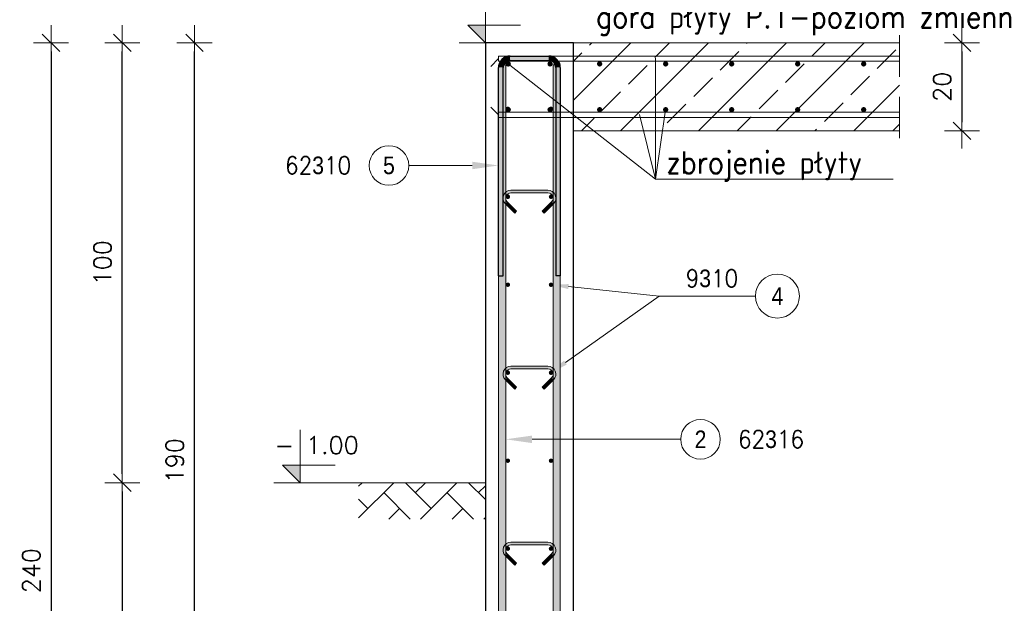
# Model space of a CAD drawing. Extents: x 100057 to 110316, y -200604 to -193150.
# Tile 3 of 9: x 101410 to 103648, y -197173 to -195846. Entities that reach past the tile are written whole.
import ezdxf
from ezdxf.enums import TextEntityAlignment as Align

# ---------------------------------------------------------------- set-up
doc = ezdxf.new("R2010")
doc.units = 0
doc.header["$LTSCALE"] = 5
doc.header["$MEASUREMENT"] = 0
for name, color, linetype, lineweight in [('AutoCAD_Structural_Detailing_deskowanie', 2, 'Continuous', 30), ('AutoCAD_Structural_Detailing_kształt pręta', 7, 'Continuous', 13), ('AutoCAD_Structural_Detailing_opis kształtu pręta', 7, 'Continuous', 13), ('AutoCAD_Structural_Detailing_opis rozkładu', 7, 'Continuous', 13), ('AutoCAD_Structural_Detailing_pręty punktowe', 7, 'Continuous', 40), ('AutoCAD_Structural_Detailing_symbole graficzne', 7, 'Continuous', 13), ('HATCH', 8, 'Continuous', 5), ('PS_DIM', 4, 'Continuous', 13), ('PS_HATCH', 251, 'Continuous', 9), ('PS_POS', 1, 'Continuous', 15)]:
    doc.layers.add(name, color=color, linetype=linetype, lineweight=lineweight)
doc.layers.add('AutoCAD_Structural_Detailing_kształt pręta_', color=7, linetype='Continuous')
doc.styles.add('ARIAL', font='arial.ttf')
doc.styles.add('marta', font='simplex.shx', dxfattribs={"width": 0.8})
doc.styles.add('r-gil', font='GIL_____.TTF', dxfattribs={"width": 0.9})
doc.styles.add('r-simplex', font='simplex.shx', dxfattribs={"width": 0.9})
doc.styles.add('styl2M', font='simplex.shx')
doc.dimstyles.new('RBCT DIM 20_M', dxfattribs={"dimtxt": 40, "dimasz": 20, "dimexe": 20, "dimexo": 150, "dimgap": 25, "dimtad": 1, "dimdec": 1, "dimlfac": 0.1, "dimzin": 9, "dimdsep": 46, "dimtxsty": 'styl2M', "dimblk": 'dimznak', "dimcen": 40, "dimse1": 1, "dimse2": 1, "dimclrd": 8, "dimclre": 8, "dimclrt": 4, "dimadec": 0, "dimazin": 0, "dimtfac": 1, "dimtdec": 1, "dimtix": 1, "dimtmove": 2, "dimatfit": 3, "dimldrblk": 'dimznak', "dimfxl": 5, "dimfxlon": 1, "dimarcsym": 0})

# ---------------------------------------------------------------- blocks, each defined once
blk = doc.blocks.new('dimznak')
at = {"color": 0}
for points in [[(0, 2), (0, -2)], [(-2, 0), (2, 0)]]:
    blk.add_lwpolyline(points, dxfattribs=at)
at = {"color": 3}
blk.add_lwpolyline([(1, 1), (-1, -1)], dxfattribs=at)
blk = doc.blocks.new('*D27')
at = {"layer": 'Defpoints', "color": 0, "transparency": 16777216}
for p in [(102668.5, -195727.4), (102468.5, -195898.5), (102668.5, -195898.5)]:
    blk.add_point(p, dxfattribs=at)
at = {"layer": 'PS_DIM', "color": 8, "lineweight": -2, "transparency": 16777216}
blk.add_line((102488.5, -195727.4), (102648.5, -195727.4), dxfattribs=at)
at = {"layer": 'PS_DIM', "color": 8, "lineweight": -2, "transparency": 16777216, "xscale": 20, "yscale": 20, "zscale": 20, "rotation": 180}
blk.add_blockref('dimznak', (102468.5, -195727.4), dxfattribs=at)
at = {"layer": 'PS_DIM', "color": 8, "lineweight": -2, "transparency": 16777216, "xscale": 20, "yscale": 20, "zscale": 20}
blk.add_blockref('dimznak', (102668.5, -195727.4), dxfattribs=at)
at = {"layer": 'PS_DIM', "color": 4, "transparency": 16777216, "insert": (102568.5, -195682.4), "char_height": 40, "attachment_point": 5, "style": 'styl2M', "bg_fill": 3, "box_fill_scale": 1.25, "bg_fill_color": 256, "bg_fill_true_color": 13158600, "bg_fill_transparency": 0}
blk.add_mtext('20', dxfattribs=at)
blk = doc.blocks.new('*D32')
at = {"layer": 'Defpoints', "color": 0, "transparency": 16777216}
for p in [(101807.4, -195898.5), (102468.5, -195898.5), (102668.5, -197798.5)]:
    blk.add_point(p, dxfattribs=at)
at = {"layer": 'PS_DIM', "color": 8, "lineweight": -2, "transparency": 16777216}
blk.add_line((101807.4, -197778.5), (101807.4, -195918.5), dxfattribs=at)
at = {"layer": 'PS_DIM', "color": 8, "lineweight": -2, "transparency": 16777216, "xscale": 20, "yscale": 20, "zscale": 20}
for p, rotation in [((101807.4, -195898.5), 90), ((101807.4, -197798.5), 270)]:
    blk.add_blockref('dimznak', p, dxfattribs=dict(at, rotation=rotation))
at = {"layer": 'PS_DIM', "color": 4, "transparency": 16777216, "insert": (101762.4, -196848.5), "char_height": 40, "attachment_point": 5, "rotation": 90, "style": 'styl2M', "bg_fill": 3, "box_fill_scale": 1.25, "bg_fill_color": 256, "bg_fill_true_color": 13158600, "bg_fill_transparency": 0}
blk.add_mtext('190', dxfattribs=at)
blk = doc.blocks.new('*D33')
at = {"layer": 'Defpoints', "color": 0, "transparency": 16777216}
for p in [(102468.5, -195898.5), (101481.3, -198298.5), (102468.5, -198298.5)]:
    blk.add_point(p, dxfattribs=at)
at = {"layer": 'PS_DIM', "color": 8, "lineweight": -2, "transparency": 16777216}
blk.add_line((101481.3, -195918.5), (101481.3, -198278.5), dxfattribs=at)
at = {"layer": 'PS_DIM', "color": 8, "lineweight": -2, "transparency": 16777216, "xscale": 20, "yscale": 20, "zscale": 20}
for p, rotation in [((101481.3, -195898.5), 90), ((101481.3, -198298.5), 270)]:
    blk.add_blockref('dimznak', p, dxfattribs=dict(at, rotation=rotation))
at = {"layer": 'PS_DIM', "color": 4, "transparency": 16777216, "insert": (101436.3, -197098.5), "char_height": 40, "attachment_point": 5, "rotation": 90, "style": 'styl2M', "bg_fill": 3, "box_fill_scale": 1.25, "bg_fill_color": 256, "bg_fill_true_color": 13158600, "bg_fill_transparency": 0}
blk.add_mtext('240', dxfattribs=at)
blk = doc.blocks.new('*D34')
at = {"layer": 'Defpoints', "color": 0, "transparency": 16777216}
for p in [(101643.3, -195898.5), (102468.5, -195898.5), (102047.3, -196898.5)]:
    blk.add_point(p, dxfattribs=at)
at = {"layer": 'PS_DIM', "color": 8, "lineweight": -2, "transparency": 16777216}
blk.add_line((101643.3, -196878.5), (101643.3, -195918.5), dxfattribs=at)
at = {"layer": 'PS_DIM', "color": 8, "lineweight": -2, "transparency": 16777216, "xscale": 20, "yscale": 20, "zscale": 20}
for p, rotation in [((101643.3, -195898.5), 90), ((101643.3, -196898.5), 270)]:
    blk.add_blockref('dimznak', p, dxfattribs=dict(at, rotation=rotation))
at = {"layer": 'PS_DIM', "color": 4, "transparency": 16777216, "insert": (101598.3, -196398.5), "char_height": 40, "attachment_point": 5, "rotation": 90, "style": 'styl2M', "bg_fill": 3, "box_fill_scale": 1.25, "bg_fill_color": 256, "bg_fill_true_color": 13158600, "bg_fill_transparency": 0}
blk.add_mtext('100', dxfattribs=at)
blk = doc.blocks.new('*D35')
at = {"layer": 'Defpoints', "color": 0, "transparency": 16777216}
for p in [(102047.3, -196898.5), (101643.3, -198298.5), (102468.5, -198298.5)]:
    blk.add_point(p, dxfattribs=at)
at = {"layer": 'PS_DIM', "color": 8, "lineweight": -2, "transparency": 16777216}
blk.add_line((101643.3, -196918.5), (101643.3, -198278.5), dxfattribs=at)
at = {"layer": 'PS_DIM', "color": 8, "lineweight": -2, "transparency": 16777216, "xscale": 20, "yscale": 20, "zscale": 20}
for p, rotation in [((101643.3, -196898.5), 90), ((101643.3, -198298.5), 270)]:
    blk.add_blockref('dimznak', p, dxfattribs=dict(at, rotation=rotation))
at = {"layer": 'PS_DIM', "color": 4, "transparency": 16777216, "insert": (101598.3, -197598.5), "char_height": 40, "attachment_point": 5, "rotation": 90, "style": 'styl2M', "bg_fill": 3, "box_fill_scale": 1.25, "bg_fill_color": 256, "bg_fill_true_color": 13158600, "bg_fill_transparency": 0}
blk.add_mtext('140', dxfattribs=at)
blk = doc.blocks.new('*D36')
at = {"layer": 'Defpoints', "color": 0, "transparency": 16777216}
for p in [(103409.4, -195898.5), (103409.4, -196098.5), (103551.4, -196098.5)]:
    blk.add_point(p, dxfattribs=at)
at = {"layer": 'PS_DIM', "color": 8, "lineweight": -2, "transparency": 16777216}
blk.add_line((103551.4, -195918.5), (103551.4, -196078.5), dxfattribs=at)
at = {"layer": 'PS_DIM', "color": 8, "lineweight": -2, "transparency": 16777216, "xscale": 20, "yscale": 20, "zscale": 20}
for p, rotation in [((103551.4, -195898.5), 90), ((103551.4, -196098.5), 270)]:
    blk.add_blockref('dimznak', p, dxfattribs=dict(at, rotation=rotation))
at = {"layer": 'PS_DIM', "color": 4, "transparency": 16777216, "insert": (103506.4, -195998.5), "char_height": 40, "attachment_point": 5, "rotation": 90, "style": 'styl2M', "bg_fill": 3, "box_fill_scale": 1.25, "bg_fill_color": 256, "bg_fill_true_color": 13158600, "bg_fill_transparency": 0}
blk.add_mtext('20', dxfattribs=at)

msp = doc.modelspace()

# ---------------------------------------------------------------- hatches: boundary and pattern name
at = {"layer": 'AutoCAD_Structural_Detailing_pręty punktowe'}
h = msp.add_hatch(color=1, dxfattribs=at)
edge = h.paths.add_edge_path(flags=0)
edge.add_arc((102728.06, -195946.48), 6, 0, 360, ccw=False)
h = msp.add_hatch(color=1, dxfattribs=at)
edge = h.paths.add_edge_path(flags=0)
edge.add_arc((102878.06, -195946.48), 6, 0, 360, ccw=False)
h = msp.add_hatch(color=1, dxfattribs=at)
edge = h.paths.add_edge_path(flags=0)
edge.add_arc((103028.06, -195946.48), 6, 0, 360, ccw=False)
h = msp.add_hatch(color=1, dxfattribs=at)
edge = h.paths.add_edge_path(flags=0)
edge.add_arc((103178.06, -195946.48), 6, 0, 360, ccw=False)
h = msp.add_hatch(color=1, dxfattribs=at)
edge = h.paths.add_edge_path(flags=0)
edge.add_arc((103328.06, -195946.48), 6, 0, 360, ccw=False)
h = msp.add_hatch(color=1, dxfattribs=at)
edge = h.paths.add_edge_path(flags=0)
edge.add_arc((102728.06, -196050.48), 6, 0, 360, ccw=False)
h = msp.add_hatch(color=1, dxfattribs=at)
edge = h.paths.add_edge_path(flags=0)
edge.add_arc((102878.06, -196050.48), 6, 0, 360, ccw=False)
h = msp.add_hatch(color=1, dxfattribs=at)
edge = h.paths.add_edge_path(flags=0)
edge.add_arc((103028.06, -196050.48), 6, 0, 360, ccw=False)
h = msp.add_hatch(color=1, dxfattribs=at)
edge = h.paths.add_edge_path(flags=0)
edge.add_arc((103178.06, -196050.48), 6, 0, 360, ccw=False)
h = msp.add_hatch(color=1, dxfattribs=at)
edge = h.paths.add_edge_path(flags=0)
edge.add_arc((103328.06, -196050.48), 6, 0, 360, ccw=False)

# ---------------------------------------------------------------- linework, layer by layer
at = {"layer": 'AutoCAD_Structural_Detailing_deskowanie'}
msp.add_lwpolyline([(102668.48, -197798.48), (102668.48, -195898.48), (102468.48, -195898.48), (102468.48, -197798.48)], dxfattribs=at)
at = {"layer": 'AutoCAD_Structural_Detailing_opis kształtu pręta', "color": 8, "lineweight": 18}
msp.add_circle((102957.31, -196799.85), 45, dxfattribs=at)
at = {"layer": 'AutoCAD_Structural_Detailing_opis rozkładu', "color": 8}
msp.add_line((102863.24, -196474.2), (103082.04, -196474.2), dxfattribs=at)
at = {"layer": 'AutoCAD_Structural_Detailing_opis rozkładu', "color": 8, "lineweight": 18}
msp.add_circle((103132.04, -196474.2), 50, dxfattribs=at)

# ---------------------------------------------------------------- texts
at = {"layer": 'AutoCAD_Structural_Detailing_opis kształtu pręta', "color": 3, "char_height": 40, "attachment_point": 5}
for s, insert, style in [('2', (102957.31, -196799.85), 'r-gil'), ('62\\Fdiam;3\\Fsimplex.shx;16  ', (103117.45, -196799.85), 'r-simplex')]:
    msp.add_mtext(s, dxfattribs=dict(at, insert=insert, style=style))
at = {"layer": 'AutoCAD_Structural_Detailing_opis rozkładu', "color": 3, "char_height": 40, "attachment_point": 5}
for s, insert, style in [('9\\Fdiam;3\\Fsimplex.shx;10 ', (102983.19, -196434.2), 'r-simplex'), ('4', (103132.04, -196474.2), 'r-gil')]:
    msp.add_mtext(s, dxfattribs=dict(at, insert=insert, style=style))
at = {"layer": 'PS_POS', "color": 2, "char_height": 50, "width": 1450.1938, "attachment_point": 1, "style": 'ARIAL'}
for s, insert in [('{\\Fsimplex|c238;\\W0.9;góra płyty P.1-poziom zmienny}', (102719.96, -195814.66)), ('{\\Fsimplex|c238;\\W0.9;zbrojenie płyty}', (102879.5, -196145.69))]:
    msp.add_mtext(s, dxfattribs=dict(at, insert=insert))

# ---------------------------------------------------------------- next in the draw order: dimensions: what is measured, and where the dimension line sits
at = {"layer": 'PS_DIM'}
dim = msp.add_linear_dim(base=(102668.48, -195727.41), p1=(102468.48, -195898.48), p2=(102668.48, -195898.48), dimstyle='RBCT DIM 20_M', override={"dimtfill": 1}, dxfattribs=at)
dim.commit()
dim.dimension.update_dxf_attribs({"geometry": '*D27', "text_midpoint": (102568.48, -195682.41)})

# ---------------------------------------------------------------- next in the draw order: dimensions: what is measured, and where the dimension line sits
dim = msp.add_linear_dim(base=(101807.41, -195898.48), p1=(102668.48, -197798.48), p2=(102468.48, -195898.48), angle=90, dimstyle='RBCT DIM 20_M', override={"dimtfill": 1}, dxfattribs=at)
dim.commit()
dim.dimension.update_dxf_attribs({"geometry": '*D32', "text_midpoint": (101762.41, -196848.48)})

# ---------------------------------------------------------------- next in the draw order: hatches: boundary and pattern name
at = {"layer": 'AutoCAD_Structural_Detailing_kształt pręta'}
for points in [[(102498.48, -195948.48), (102514.48, -195948.48), (102514.48, -198157.48), (102498.48, -198157.48)], [(102622.48, -195948.48), (102638.48, -195948.48), (102638.48, -198157.48), (102622.48, -198157.48)], [(102526.48, -196239.69), (102526.48, -196233.69), (102610.48, -196233.69), (102610.48, -196239.69)], [(102539.21, -196281.38), (102534.97, -196285.63), (102513.75, -196264.41), (102518, -196260.17)], [(102618.97, -196260.17), (102623.21, -196264.41), (102602, -196285.63), (102597.75, -196281.38)], [(102526.48, -196639.69), (102526.48, -196633.69), (102610.48, -196633.69), (102610.48, -196639.69)], [(102539.21, -196681.38), (102534.97, -196685.63), (102513.75, -196664.41), (102518, -196660.17)], [(102618.97, -196660.17), (102623.21, -196664.41), (102602, -196685.63), (102597.75, -196681.38)], [(102526.48, -197039.69), (102526.48, -197033.69), (102610.48, -197033.69), (102610.48, -197039.69)], [(102539.21, -197081.38), (102534.97, -197085.63), (102513.75, -197064.41), (102518, -197060.17)], [(102618.97, -197060.17), (102623.21, -197064.41), (102602, -197085.63), (102597.75, -197081.38)]]:
    msp.add_hatch(color=161, dxfattribs=at).paths.add_polyline_path(points, flags=0)
h = msp.add_hatch(color=161, dxfattribs=at)
edge = h.paths.add_edge_path(flags=0)
edge.add_line((102526.48, -196233.69), (102526.48, -196239.69))
edge.add_arc((102526.48, -196251.69), 12, 90, 225)
edge.add_line((102518, -196260.17), (102513.75, -196264.41))
edge.add_arc((102526.48, -196251.69), 18, 450, 585, ccw=False)
h = msp.add_hatch(color=161, dxfattribs=at)
edge = h.paths.add_edge_path(flags=0)
edge.add_line((102623.21, -196264.41), (102618.97, -196260.17))
edge.add_arc((102610.48, -196251.69), 12, -45, 90)
edge.add_line((102610.48, -196239.69), (102610.48, -196233.69))
edge.add_arc((102610.48, -196251.69), 18, 315, 450, ccw=False)
h = msp.add_hatch(color=161, dxfattribs=at)
edge = h.paths.add_edge_path(flags=0)
edge.add_line((102526.48, -196633.69), (102526.48, -196639.69))
edge.add_arc((102526.48, -196651.69), 12, 90, 225)
edge.add_line((102518, -196660.17), (102513.75, -196664.41))
edge.add_arc((102526.48, -196651.69), 18, 450, 585, ccw=False)
h = msp.add_hatch(color=161, dxfattribs=at)
edge = h.paths.add_edge_path(flags=0)
edge.add_line((102623.21, -196664.41), (102618.97, -196660.17))
edge.add_arc((102610.48, -196651.69), 12, -45, 90)
edge.add_line((102610.48, -196639.69), (102610.48, -196633.69))
edge.add_arc((102610.48, -196651.69), 18, 315, 450, ccw=False)
h = msp.add_hatch(color=161, dxfattribs=at)
edge = h.paths.add_edge_path(flags=0)
edge.add_line((102526.48, -197033.69), (102526.48, -197039.69))
edge.add_arc((102526.48, -197051.69), 12, 90, 225)
edge.add_line((102518, -197060.17), (102513.75, -197064.41))
edge.add_arc((102526.48, -197051.69), 18, 450, 585, ccw=False)
h = msp.add_hatch(color=161, dxfattribs=at)
edge = h.paths.add_edge_path(flags=0)
edge.add_line((102623.21, -197064.41), (102618.97, -197060.17))
edge.add_arc((102610.48, -197051.69), 12, -45, 90)
edge.add_line((102610.48, -197039.69), (102610.48, -197033.69))
edge.add_arc((102610.48, -197051.69), 18, 315, 450, ccw=False)
at = {"layer": 'AutoCAD_Structural_Detailing_kształt pręta_'}
h = msp.add_hatch(color=161, dxfattribs=at)
edge = h.paths.add_edge_path(flags=0)
edge.add_line((102524.48, -195928.48), (102524.48, -195938.48))
edge.add_arc((102524.48, -195954.48), 16, 90, 180)
edge.add_line((102508.48, -195954.48), (102498.48, -195954.48))
edge.add_arc((102524.48, -195954.48), 26, 450, 540, ccw=False)
for points in [[(102524.48, -195938.48), (102524.48, -195928.48), (102612.48, -195928.48), (102612.48, -195938.48)], [(102508.48, -196428.48), (102498.48, -196428.48), (102498.48, -195954.48), (102508.48, -195954.48)], [(102628.48, -195954.48), (102638.48, -195954.48), (102638.48, -196428.48), (102628.48, -196428.48)]]:
    msp.add_hatch(color=161, dxfattribs=at).paths.add_polyline_path(points, flags=0)
h = msp.add_hatch(color=161, dxfattribs=at)
edge = h.paths.add_edge_path(flags=0)
edge.add_line((102638.48, -195954.48), (102628.48, -195954.48))
edge.add_arc((102612.48, -195954.48), 16, 0, 90)
edge.add_line((102612.48, -195938.48), (102612.48, -195928.48))
edge.add_arc((102612.48, -195954.48), 26, 360, 450, ccw=False)
at = {"layer": 'AutoCAD_Structural_Detailing_opis kształtu pręta'}
msp.add_hatch(color=8, dxfattribs=at).paths.add_polyline_path([(102514.48, -196799.85), (102574.48, -196808.4), (102574.48, -196791.3)], flags=0)
at = {"layer": 'AutoCAD_Structural_Detailing_opis rozkładu'}
for points in [[(102617.48, -196448.48), (102656.67, -196458.31), (102657.86, -196446.97)], [(102617.48, -196648.48), (102653.41, -196629.99), (102646.81, -196620.69)]]:
    msp.add_hatch(color=8, dxfattribs=at).paths.add_polyline_path(points, flags=0)
at = {"layer": 'AutoCAD_Structural_Detailing_pręty punktowe'}
h = msp.add_hatch(color=1, dxfattribs=at)
edge = h.paths.add_edge_path(flags=0)
edge.add_arc((102519.99, -195946.49), 6, 0, 360, ccw=False)
h = msp.add_hatch(color=1, dxfattribs=at)
edge = h.paths.add_edge_path(flags=0)
edge.add_arc((102520.37, -195946.48), 6, 0, 360, ccw=False)
h = msp.add_hatch(color=1, dxfattribs=at)
edge = h.paths.add_edge_path(flags=0)
edge.add_arc((102615.45, -195946.49), 6, 0, 360, ccw=False)
h = msp.add_hatch(color=1, dxfattribs=at)
edge = h.paths.add_edge_path(flags=0)
edge.add_arc((102519.99, -196050.46), 6, 0, 360, ccw=False)
h = msp.add_hatch(color=1, dxfattribs=at)
edge = h.paths.add_edge_path(flags=0)
edge.add_arc((102520.37, -196050.48), 6, 0, 360, ccw=False)
h = msp.add_hatch(color=1, dxfattribs=at)
edge = h.paths.add_edge_path(flags=0)
edge.add_arc((102519.48, -196048.48), 5, 0, 360, ccw=False)
h = msp.add_hatch(color=1, dxfattribs=at)
edge = h.paths.add_edge_path(flags=0)
edge.add_arc((102615.45, -196050.46), 6, 0, 360, ccw=False)
h = msp.add_hatch(color=1, dxfattribs=at)
edge = h.paths.add_edge_path(flags=0)
edge.add_arc((102617.48, -196048.48), 5, 0, 360, ccw=False)
h = msp.add_hatch(color=1, dxfattribs=at)
edge = h.paths.add_edge_path(flags=0)
edge.add_arc((102519.48, -196248.48), 5, 0, 360, ccw=False)
h = msp.add_hatch(color=1, dxfattribs=at)
edge = h.paths.add_edge_path(flags=0)
edge.add_arc((102617.48, -196248.48), 5, 0, 360, ccw=False)
h = msp.add_hatch(color=1, dxfattribs=at)
edge = h.paths.add_edge_path(flags=0)
edge.add_arc((102519.48, -196448.48), 5, 0, 360, ccw=False)
h = msp.add_hatch(color=1, dxfattribs=at)
edge = h.paths.add_edge_path(flags=0)
edge.add_arc((102617.48, -196448.48), 5, 0, 360, ccw=False)
h = msp.add_hatch(color=1, dxfattribs=at)
edge = h.paths.add_edge_path(flags=0)
edge.add_arc((102519.48, -196648.48), 5, 0, 360, ccw=False)
h = msp.add_hatch(color=1, dxfattribs=at)
edge = h.paths.add_edge_path(flags=0)
edge.add_arc((102617.48, -196648.48), 5, 0, 360, ccw=False)
h = msp.add_hatch(color=1, dxfattribs=at)
edge = h.paths.add_edge_path(flags=0)
edge.add_arc((102519.48, -196848.48), 5, 0, 360, ccw=False)
h = msp.add_hatch(color=1, dxfattribs=at)
edge = h.paths.add_edge_path(flags=0)
edge.add_arc((102617.48, -196848.48), 5, 0, 360, ccw=False)
h = msp.add_hatch(color=1, dxfattribs=at)
edge = h.paths.add_edge_path(flags=0)
edge.add_arc((102519.48, -197048.48), 5, 0, 360, ccw=False)
h = msp.add_hatch(color=1, dxfattribs=at)
edge = h.paths.add_edge_path(flags=0)
edge.add_arc((102617.48, -197048.48), 5, 0, 360, ccw=False)
at = {"layer": 'PS_HATCH'}
h = msp.add_hatch(dxfattribs=at)
h.set_pattern_fill('JIS_STN_2.5', color=256, scale=50)
h.set_pattern_definition([(45, (1.25, -5777.08), (-88.38835, 88.38835), []), (45, (89.5, -5777.08), (-88.38835, 88.38835), [60, -25])])
h.paths.add_polyline_path([(103409.4, -195898.48), (102668.48, -195898.48), (102668.48, -196098.48), (103409.4, -196098.48)])

# ---------------------------------------------------------------- next in the draw order: linework, layer by layer
at = {"layer": 'AutoCAD_Structural_Detailing_kształt pręta', "color": 1, "lineweight": 0}
for p, q in [((102498.48, -195934.48), (102480.98, -195951.98)), ((102498.48, -196062.48), (102480.98, -196044.98))]:
    msp.add_line(p, q, dxfattribs=at)
at = {"layer": 'AutoCAD_Structural_Detailing_kształt pręta', "color": 161}
for p, q in [((102498.48, -195928.48), (102498.48, -195940.48)), ((102498.48, -195948.48), (102498.48, -198157.48)), ((102514.48, -195948.48), (102498.48, -195948.48)), ((102514.48, -195948.48), (102514.48, -198157.48)), ((102622.48, -195948.48), (102622.48, -198157.48)), ((102638.48, -195948.48), (102622.48, -195948.48)), ((102638.48, -195948.48), (102638.48, -198157.48)), ((102498.48, -196056.48), (102498.48, -196068.48)), ((102526.48, -196233.69), (102610.48, -196233.69)), ((102526.48, -196239.69), (102610.48, -196239.69)), ((102534.97, -196285.63), (102513.75, -196264.41)), ((102539.21, -196281.38), (102518, -196260.17)), ((102618.97, -196260.17), (102597.75, -196281.38)), ((102623.21, -196264.41), (102602, -196285.63)), ((102534.97, -196285.63), (102539.21, -196281.38)), ((102602, -196285.63), (102597.75, -196281.38)), ((102526.48, -196633.69), (102610.48, -196633.69)), ((102526.48, -196639.69), (102610.48, -196639.69)), ((102534.97, -196685.63), (102513.75, -196664.41)), ((102539.21, -196681.38), (102518, -196660.17)), ((102534.97, -196685.63), (102539.21, -196681.38)), ((102618.97, -196660.17), (102597.75, -196681.38)), ((102602, -196685.63), (102597.75, -196681.38)), ((102623.21, -196664.41), (102602, -196685.63)), ((102526.48, -197033.69), (102610.48, -197033.69)), ((102526.48, -197039.69), (102610.48, -197039.69)), ((102539.21, -197081.38), (102518, -197060.17)), ((102618.97, -197060.17), (102597.75, -197081.38)), ((102534.97, -197085.63), (102513.75, -197064.41)), ((102534.97, -197085.63), (102539.21, -197081.38)), ((102602, -197085.63), (102597.75, -197081.38)), ((102623.21, -197064.41), (102602, -197085.63))]:
    msp.add_line(p, q, dxfattribs=at)
for centre, radius, start, end in [((102526.48, -196251.69), 18, 90, 225), ((102610.48, -196251.69), 18, 315, 90), ((102526.48, -196251.69), 12, 90, 225), ((102610.48, -196251.69), 12, 315, 90), ((102526.48, -196651.69), 18, 90, 225), ((102610.48, -196651.69), 18, 315, 90), ((102526.48, -196651.69), 12, 90, 225), ((102610.48, -196651.69), 12, 315, 90), ((102526.48, -197051.69), 18, 90, 225), ((102526.48, -197051.69), 12, 90, 225), ((102610.48, -197051.69), 18, 315, 90), ((102610.48, -197051.69), 12, 315, 90)]:
    msp.add_arc(centre, radius, start, end, dxfattribs=at)
at = {"layer": 'AutoCAD_Structural_Detailing_kształt pręta_', "color": 161}
for p, q in [((102524.48, -195928.48), (102612.48, -195928.48)), ((102524.48, -195938.48), (102612.48, -195938.48)), ((102498.48, -196428.48), (102498.48, -195954.48)), ((102508.48, -196428.48), (102508.48, -195954.48)), ((102628.48, -195954.48), (102628.48, -196428.48)), ((102638.48, -195954.48), (102638.48, -196428.48)), ((102498.48, -196428.48), (102508.48, -196428.48)), ((102638.48, -196428.48), (102628.48, -196428.48))]:
    msp.add_line(p, q, dxfattribs=at)
for centre, radius, start, end in [((102524.48, -195954.48), 26, 90, 180), ((102524.48, -195954.48), 16, 90, 180), ((102612.48, -195954.48), 26, 360, 90), ((102612.48, -195954.48), 16, 0, 90)]:
    msp.add_arc(centre, radius, start, end, dxfattribs=at)
at = {"layer": 'AutoCAD_Structural_Detailing_opis kształtu pręta', "color": 8}
msp.add_line((102912.31, -196799.85), (102574.48, -196799.85), dxfattribs=at)
at = {"layer": 'AutoCAD_Structural_Detailing_opis rozkładu', "color": 8}
for q in [(102657.26, -196452.64), (102650.11, -196625.34)]:
    msp.add_line((102863.24, -196474.2), q, dxfattribs=at)
at = {"layer": 'PS_DIM'}
for p, q in [((102668.48, -195898.48), (103409.4, -195898.48)), ((102668.48, -196098.48), (103409.4, -196098.48))]:
    msp.add_line(p, q, dxfattribs=at)
msp.add_polyline3d([(102520.37, -195946.48, 0), (102855.29, -196208.49, 0), (102878.06, -196050.48, 0), (102855.29, -196208.49, 0), (102818.74, -196061.76, 0), (102855.29, -196208.49, 0), (102855.27, -195933.15, 0), (102855.29, -196208.49, 0), (103394.94, -196208.49, 0)], dxfattribs=at)

# ---------------------------------------------------------------- next in the draw order: dimensions: what is measured, and where the dimension line sits
dim = msp.add_linear_dim(base=(101481.33, -198298.48), p1=(102468.48, -195898.48), p2=(102468.48, -198298.48), angle=90, dimstyle='RBCT DIM 20_M', override={"dimtfill": 1}, dxfattribs=at)
dim.commit()
dim.dimension.update_dxf_attribs({"geometry": '*D33', "text_midpoint": (101436.33, -197098.48)})

# ---------------------------------------------------------------- next in the draw order: dimensions: what is measured, and where the dimension line sits
at = {"layer": 'PS_DIM', "color": 8}
dim = msp.add_linear_dim(base=(101643.27, -195898.48), p1=(102047.29, -196898.48), p2=(102468.48, -195898.48), angle=90, dimstyle='RBCT DIM 20_M', override={"dimtfill": 1}, dxfattribs=at)
dim.commit()
dim.dimension.update_dxf_attribs({"geometry": '*D34', "text_midpoint": (101598.27, -196398.48)})
at = {"layer": 'PS_DIM'}
dim = msp.add_linear_dim(base=(103551.44, -196098.48), p1=(103409.4, -195898.48), p2=(103409.4, -196098.48), angle=90, dimstyle='RBCT DIM 20_M', override={"dimtfill": 1}, dxfattribs=at)
dim.commit()
dim.dimension.update_dxf_attribs({"geometry": '*D36', "text_midpoint": (103506.44, -195998.48)})

# ---------------------------------------------------------------- next in the draw order: hatches: boundary and pattern name
at = {"layer": 'AutoCAD_Structural_Detailing_opis kształtu pręta'}
msp.add_hatch(color=8, dxfattribs=at).paths.add_polyline_path([(102498.48, -196177.33), (102438.48, -196168.78), (102438.48, -196185.88)], flags=0)
at = {"layer": 'AutoCAD_Structural_Detailing_symbole graficzne'}
msp.add_hatch(color=1, dxfattribs=at).paths.add_polyline_path([(102428.48, -195858.48), (102468.48, -195898.48), (102468.48, -195858.48)], flags=0)
at = {"layer": 'HATCH'}
h = msp.add_hatch(dxfattribs=at)
h.set_pattern_fill('AR-HBONE', color=3, scale=0.5)
h.set_pattern_definition([(45, (-424.87, -6827.08), (7e-15, 71.842049), [152.4, -50.8]), (135, (-388.95, -6791.156), (7e-15, 71.842049), [152.4, -50.8])])
h.paths.add_polyline_path([(102180.26, -196898.48), (102468.48, -196898.48), (102468.48, -196981.22), (102180.26, -196981.22)])

# ---------------------------------------------------------------- next in the draw order: linework, layer by layer
at = {"layer": 'AutoCAD_Structural_Detailing_kształt pręta', "color": 161}
for p, q in [((103409.4, -195975.48), (103409.4, -195881.48)), ((102498.48, -195928.48), (103409.4, -195928.48)), ((102498.48, -195940.48), (103409.4, -195940.48)), ((103409.4, -195928.48), (103409.4, -195940.48)), ((103409.4, -196021.48), (103409.4, -196115.48)), ((102498.48, -196056.48), (103409.4, -196056.48)), ((102498.48, -196068.48), (103409.4, -196068.48)), ((103409.4, -196056.48), (103409.4, -196068.48))]:
    msp.add_line(p, q, dxfattribs=at)
at = {"layer": 'AutoCAD_Structural_Detailing_opis kształtu pręta', "color": 8}
msp.add_line((102294.26, -196177.33), (102438.48, -196177.33), dxfattribs=at)
at = {"layer": 'AutoCAD_Structural_Detailing_opis kształtu pręta', "color": 8, "lineweight": 18}
msp.add_circle((102249.26, -196177.33), 45, dxfattribs=at)
at = {"layer": 'AutoCAD_Structural_Detailing_symbole graficzne', "color": 1}
for p, q in [((102468.48, -195898.48), (102468.48, -195778.48)), ((102548.48, -195858.48), (102428.48, -195858.48)), ((102428.48, -195858.48), (102468.48, -195898.48)), ((102528.48, -195898.48), (102408.48, -195898.48))]:
    msp.add_line(p, q, dxfattribs=at)
at = {"layer": 'HATCH', "color": 3}
msp.add_lwpolyline([(102047.29, -196898.48), (102468.48, -196898.48), (102468.48, -196898.48), (102047.29, -196898.48)], close=True, dxfattribs=at)

# ---------------------------------------------------------------- next in the draw order: texts
at = {"layer": 'AutoCAD_Structural_Detailing_opis kształtu pręta', "color": 3, "char_height": 40, "attachment_point": 5}
for s, insert, style in [('62\\Fdiam;3\\Fsimplex.shx;10  ', (102088.26, -196177.33), 'r-simplex'), ('5', (102249.26, -196177.33), 'r-gil')]:
    msp.add_mtext(s, dxfattribs=dict(at, insert=insert, style=style))
at = {"layer": 'AutoCAD_Structural_Detailing_symbole graficzne', "color": 2, "style": 'marta'}
msp.add_text('1.00 ', height=40, dxfattribs=at).set_placement((102060.62, -196845.14), align=Align.BOTTOM_LEFT)
msp.add_text('-', height=40, dxfattribs=at).set_placement((102033.95, -196845.14), align=Align.BOTTOM_RIGHT)

# ---------------------------------------------------------------- next in the draw order: dimensions: what is measured, and where the dimension line sits
at = {"layer": 'PS_DIM'}
dim = msp.add_linear_dim(base=(101643.27, -198298.48), p1=(102047.29, -196898.48), p2=(102468.48, -198298.48), angle=90, dimstyle='RBCT DIM 20_M', override={"dimtfill": 1}, dxfattribs=at)
dim.commit()
dim.dimension.update_dxf_attribs({"geometry": '*D35', "text_midpoint": (101598.27, -197598.48)})

# ---------------------------------------------------------------- next in the draw order: hatches: boundary and pattern name
at = {"layer": 'AutoCAD_Structural_Detailing_symbole graficzne'}
msp.add_hatch(color=1, dxfattribs=at).paths.add_polyline_path([(102007.29, -196858.48), (102047.29, -196898.48), (102047.29, -196858.48)], flags=0)

# ---------------------------------------------------------------- next in the draw order: linework, layer by layer
at = {"layer": 'AutoCAD_Structural_Detailing_symbole graficzne', "color": 1}
for p, q in [((102047.29, -196898.48), (102047.29, -196778.48)), ((102127.29, -196858.48), (102007.29, -196858.48)), ((102007.29, -196858.48), (102047.29, -196898.48)), ((102107.29, -196898.48), (101987.29, -196898.48))]:
    msp.add_line(p, q, dxfattribs=at)

doc.saveas('drawing.dxf')
